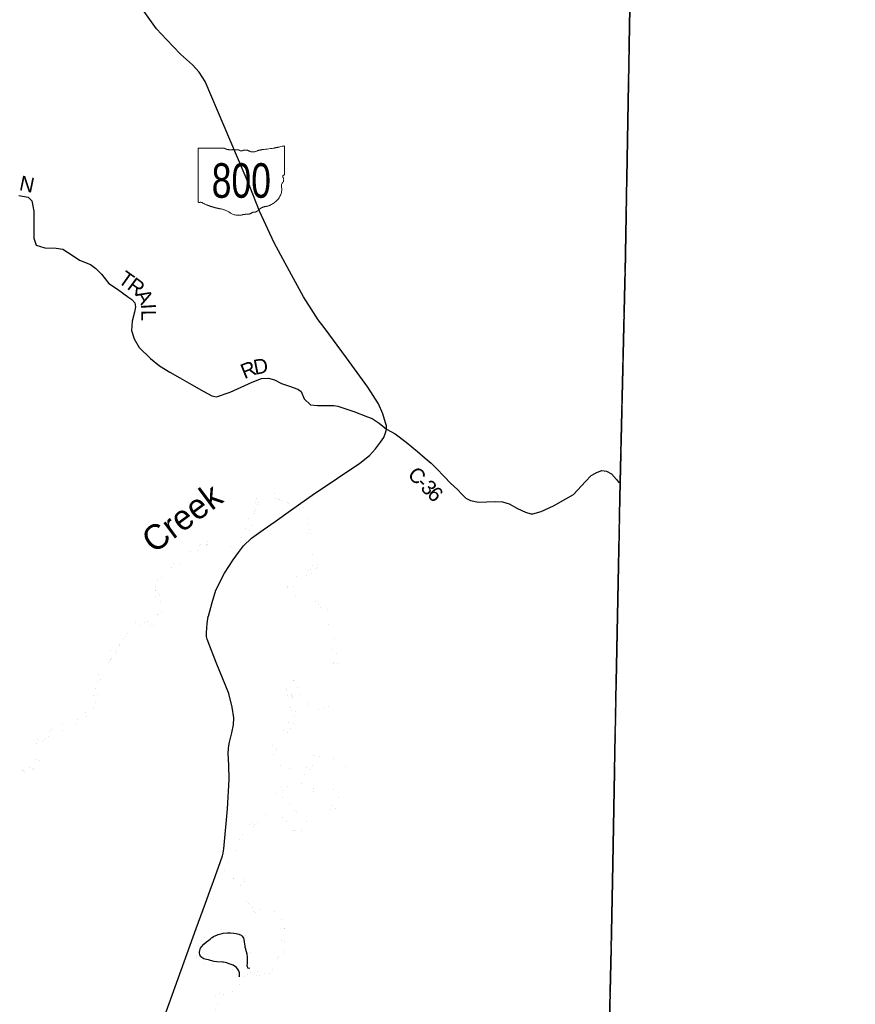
# Model space of a CAD drawing. Header units: feet. Extents: x 2045852 to 2423567, y 671180 to 1091522.
# Tile 26 of 101: x 2298304 to 2315134, y 850522 to 870349. Entities that reach past the tile are written whole.
import ezdxf
from ezdxf.enums import TextEntityAlignment as Align

# ---------------------------------------------------------------- set-up
doc = ezdxf.new("R2010")
doc.units = ezdxf.units.FT
doc.header["$MEASUREMENT"] = 0
doc.linetypes.add('OhDOT_USTN3', pattern=[0.22, 0.165, -0.055])
doc.linetypes.add('stream', pattern=[1.4, 0.7, -0.1, 0.1, -0.1, 0.1, -0.1, 0.1, -0.1])
for name, color, linetype in [('GM_X_Adjacent_County', 7, 'OhDOT_USTN3'), ('GM_X_County', 7, 'OhDOT_USTN3'), ('GM_X_County_Road', 3, 'Continuous'), ('GM_X_County_Road_Text', 3, 'Continuous'), ('GM_X_Major_River', 5, 'stream'), ('GM_X_Major_River (Construction)', 140, 'Continuous'), ('GM_X_Major_River_Text', 5, 'Continuous'), ('GM_X_State_Location', 7, 'Continuous'), ('GM_X_State_Route', 1, 'Continuous'), ('GM_X_State_Shield', 7, 'Continuous')]:
    doc.layers.add(name, color=color, linetype=linetype)
doc.styles.add('Style-font30', font='font30.shx')
doc.styles.add('Style-font31', font='font31.shx')

# ---------------------------------------------------------------- blocks, each defined once
blk = doc.blocks.new('M1-H5_3')
at = {"layer": 'GM_X_State_Shield', "color": 7, "linetype": 'Continuous', "lineweight": 13}
blk.add_rational_spline([(889, 90), (889, 366), (889, 642), (889, 642), (889, 643), (893, 663), (868, 660), (668, 605), (457, 588), (381, 580), (315, 549), (240, 521), (173, 560), (112, 595), (47, 566), (7, 549), (-22, 577), (-110, 589), (-199, 583), (-269, 581), (-324, 616), (-324, 616), (-324, 616), (-579, 616), (-834, 616), (-834, 616), (-834, 616), (-854, 614), (-851, 598), (-851, 598), (-851, 598), (-851, 70), (-851, -459), (-851, -459), (-851, -459), (-853, -474), (-835, -477), (-817, -477), (-799, -475), (-764, -473), (-747, -497), (-576, -575), (-384, -610), (-281, -631), (-203, -689), (-95, -759), (39, -728), (85, -714), (134, -717), (195, -718), (237, -683), (257, -669), (280, -677), (334, -668), (367, -632), (435, -561), (548, -554), (886, -443), (829, -154), (821, -106), (863, -70), (888, -16), (859, 37), (840, 63), (876, 72), (892, 76), (889, 90), (889, 90), (889, 90), (889, 90), (889, 90)], [1, 1, 1, 1, 1, 0.602679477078, 1, 0.993510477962, 1, 0.97918266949, 1, 0.861753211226, 1, 0.844914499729, 1, 0.780919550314, 1, 0.992003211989, 1, 0.94119849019, 1, 1, 1, 1, 1, 1, 1, 0.707106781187, 1, 1, 1, 1, 1, 1, 1, 0.729277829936, 1, 0.993307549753, 1, 0.85024490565, 1, 0.989290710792, 1, 0.968903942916, 1, 0.884615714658, 1, 0.975313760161, 1, 0.917850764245, 1, 0.834383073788, 1, 0.938481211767, 1, 0.912928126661, 1, 0.784359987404, 1, 0.905853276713, 1, 0.928432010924, 1, 0.626651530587, 1, 0.776429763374, 1, 1, 1, 1, 1], degree=2, knots=[0, 0, 0, 0.028571, 0.028571, 0.057143, 0.057143, 0.085714, 0.085714, 0.114286, 0.114286, 0.142857, 0.142857, 0.171429, 0.171429, 0.2, 0.2, 0.228571, 0.228571, 0.257143, 0.257143, 0.285714, 0.285714, 0.314286, 0.314286, 0.342857, 0.342857, 0.371429, 0.371429, 0.4, 0.4, 0.428571, 0.428571, 0.457143, 0.457143, 0.485714, 0.485714, 0.514286, 0.514286, 0.542857, 0.542857, 0.571429, 0.571429, 0.6, 0.6, 0.628571, 0.628571, 0.657143, 0.657143, 0.685714, 0.685714, 0.714286, 0.714286, 0.742857, 0.742857, 0.771429, 0.771429, 0.8, 0.8, 0.828571, 0.828571, 0.857143, 0.857143, 0.885714, 0.885714, 0.914286, 0.914286, 0.942857, 0.942857, 0.971429, 0.971429, 1, 1, 1], dxfattribs=at)
at = {"layer": 'GM_X_State_Shield', "color": 7, "linetype": 'Continuous', "lineweight": 13, "style": 'Style-font30', "width": 0.767998}
blk.add_attdef('M1-H5_3_14436', text='', height=696, dxfattribs=at).set_placement((21, -384), align=Align.CENTER)

msp = doc.modelspace()

# ---------------------------------------------------------------- linework, layer by layer
at = {"layer": 'GM_X_Adjacent_County', "flags": 128}
msp.add_lwpolyline([(2310498, 865288), (2310502, 865439), (2310607, 871396), (2310623, 872508), (2310623, 872515), (2310724, 876069), (2310806, 880375), (2310895, 887022), (2310932, 888659), (2313419, 888610), (2316068, 888558), (2320173, 888469), (2321405, 888443), (2322870, 888380), (2326331, 888233), (2326871, 888238), (2326906, 888890), (2329386, 888849), (2330717, 888841), (2331547, 888836), (2333315, 888827), (2333368, 888826), (2333670, 888820), (2335746, 888777), (2336969, 888751), (2339367, 888700), (2340249, 888682), (2342120, 888644), (2347444, 888538), (2351283, 888487), (2352442, 888459), (2354893, 888400), (2356925, 888351), (2358189, 888324), (2358194, 887744), (2360188, 887687), (2361544, 887655), (2362089, 887642), (2365466, 887563), (2366996, 887527), (2369283, 887479), (2370624, 887457), (2370930, 887452), (2374652, 887391), (2374666, 887390), (2375438, 887380), (2379467, 887325), (2382006, 887255), (2384023, 887194), (2386142, 887113), (2387317, 887101), (2387703, 887097), (2389162, 887081), (2392161, 887049), (2393068, 887038), (2396570, 887000), (2396965, 886996), (2397365, 886992), (2401014, 886966), (2402299, 886946), (2406313, 886903), (2410618, 886798), (2413251, 886732), (2416785, 886738), (2417100, 886739), (2421843, 886747), (2423542, 886750), (2423542, 886510), (2423519, 882691), (2423567, 882364), (2423514, 882170), (2423489, 880464), (2423458, 878428), (2423361, 871634), (2423348, 870773), (2422131, 870747), (2422097, 868684), (2422072, 865013), (2422063, 863549), (2422060, 863128), (2422044, 862333), (2422002, 860029), (2421850, 852389), (2421849, 852309), (2421713, 845229), (2421690, 844094), (2421685, 843884), (2421573, 839536), (2421552, 838717), (2421399, 832828), (2421282, 828305), (2421140, 822862), (2421137, 822716), (2421030, 817778), (2421004, 816240), (2420996, 815644), (2420987, 815211), (2420979, 814735), (2420917, 811040), (2420914, 810830), (2420908, 810486), (2420861, 807649), (2420846, 806767), (2420846, 806761), (2420706, 802100), (2420678, 801171), (2420649, 799953), (2420627, 798987), (2420590, 797508), (2420428, 790627), (2419591, 790653), (2417739, 790711), (2413401, 790833), (2410813, 790895), (2409069, 790937), (2404548, 791106), (2403841, 791122), (2393914, 791350), (2393907, 791350), (2393150, 791372), (2389949, 791467), (2389614, 791477), (2387747, 791532), (2385006, 791616), (2383108, 791675), (2382466, 791698), (2377803, 791864), (2377735, 791866), (2373277, 792022), (2372280, 792057), (2366869, 792251), (2364770, 792316), (2361393, 792420), (2360813, 792438), (2356332, 792624), (2356335, 793768), (2354133, 793728), (2352742, 793704), (2350653, 793669), (2348328, 793631), (2347420, 793640), (2345598, 793658), (2344679, 793667), (2341706, 793694), (2338245, 793712), (2335944, 793725), (2329535, 793800), (2324581, 793897), (2324572, 792923), (2320703, 792942), (2319605, 792982), (2317765, 792991), (2313830, 793043), (2310364, 793079), (2305819, 793124), (2303152, 793123), (2301755, 793131), (2299175, 793146), (2298035, 793128), (2293374, 793190), (2292779, 793198), (2292800, 794225), (2292913, 802612), (2292920, 803204), (2292931, 803917), (2292944, 804219), (2293017, 808570), (2293020, 810701), (2293026, 814182), (2293029, 814434), (2293031, 814619), (2293041, 815366), (2293053, 815903), (2293112, 818342), (2293117, 818552), (2293188, 821552), (2293118, 821627), (2293212, 825327), (2293233, 828059), (2293308, 832193), (2293369, 835523), (2293369, 835544), (2293396, 836726), (2293505, 841370), (2296152, 841341), (2298203, 841318), (2298984, 841309), (2299409, 841304), (2303948, 841296), (2307349, 841233), (2310027, 841184), (2310080, 844541), (2310114, 846712), (2310138, 848241), (2310214, 851520), (2310223, 851932), (2310248, 853220), (2310306, 856424), (2310398, 861026)], close=True, dxfattribs=at)
at = {"layer": 'GM_X_County', "flags": 128}
msp.add_lwpolyline([(2243670, 966925), (2245496, 967220), (2251259, 968089), (2252800, 968322), (2253355, 968407), (2253837, 968476), (2254521, 968572), (2255025, 968928), (2255796, 970471), (2256626, 972503), (2256998, 973008), (2257525, 973068), (2258050, 972955), (2258559, 972903), (2259079, 972653), (2259584, 972510), (2260105, 972490), (2261703, 971959), (2262214, 971872), (2262721, 971844), (2262781, 971821), (2263021, 971730), (2263225, 971652), (2263732, 971249), (2264085, 970742), (2264011, 970226), (2263502, 969934), (2262984, 969822), (2262477, 969650), (2261456, 968823), (2260946, 968539), (2260640, 968285), (2264331, 968240), (2265711, 968240), (2270238, 968238), (2272659, 968235), (2280722, 968218), (2285626, 968187), (2286951, 968168), (2287501, 968160), (2288216, 968150), (2292919, 968108), (2296526, 968104), (2296479, 965356), (2296448, 963511), (2296423, 960870), (2296408, 958466), (2296367, 956057), (2296281, 950996), (2296177, 947051), (2296064, 942890), (2296028, 941568), (2295972, 939486), (2295916, 936962), (2299326, 936856), (2302575, 936812), (2308259, 936694), (2311710, 936593), (2311634, 933543), (2311541, 929080), (2311333, 919259), (2311306, 917826), (2311256, 915178), (2311236, 914088), (2311214, 912955), (2311204, 912098), (2311183, 910510), (2311162, 908662), (2311142, 906658), (2311136, 904416), (2311128, 901731), (2311015, 895934), (2310932, 888659), (2310895, 887022), (2310806, 880375), (2310724, 876069), (2310623, 872515), (2310623, 872508), (2310607, 871396), (2310502, 865439), (2310498, 865288), (2310398, 861026), (2310306, 856424), (2310248, 853220), (2310223, 851932), (2310214, 851520), (2310138, 848241), (2310114, 846712), (2310080, 844541), (2310027, 841184), (2307349, 841233), (2303948, 841296), (2299409, 841304), (2298984, 841309), (2298203, 841318), (2296152, 841341), (2293505, 841370), (2293396, 836726), (2293369, 835544), (2293369, 835523), (2293308, 832193), (2293233, 828059), (2293212, 825327), (2293118, 821627), (2293188, 821552), (2293117, 818552), (2293112, 818342), (2293053, 815903), (2293041, 815366), (2293031, 814619), (2293029, 814434), (2293026, 814182), (2293020, 810701), (2293017, 808570), (2288312, 808685), (2287694, 808712), (2286396, 808723), (2285052, 808754), (2284511, 808769), (2281941, 808765), (2278607, 808857), (2275865, 808932), (2274807, 808927), (2272383, 808997), (2271583, 809017), (2268756, 809074), (2267589, 809085), (2266460, 809129), (2265363, 809148), (2262276, 809213), (2258356, 809339), (2255913, 809419), (2251689, 809473), (2251380, 809474), (2247789, 809509), (2244622, 809597), (2241725, 809678), (2240904, 809686), (2239933, 809721), (2237881, 809768), (2235157, 809813), (2235108, 809832), (2235024, 809841), (2234824, 809845), (2234064, 809837), (2233946, 809839), (2233091, 809852), (2227551, 809935), (2226694, 809947), (2224069, 810043), (2222591, 810077), (2216385, 810247), (2216269, 810252), (2215989, 810263), (2213519, 810293), (2213627, 817102), (2213655, 818136), (2213726, 820713), (2213805, 823202), (2213815, 823503), (2213879, 825865), (2213899, 826592), (2213910, 827017), (2213920, 827376), (2213958, 828780), (2214067, 832866), (2214085, 833647), (2214161, 837071), (2214172, 837601), (2214173, 837651), (2214280, 842456), (2214325, 844752), (2214394, 848299), (2214406, 850297), (2214439, 851037), (2214443, 851558), (2214446, 852454), (2214462, 853287), (2214476, 853629), (2214493, 853816), (2214491, 853997), (2214499, 854314), (2214510, 854746), (2214525, 855349), (2214553, 855578), (2214547, 856204), (2214657, 859704), (2214652, 860056), (2214703, 861291), (2214685, 861780), (2214689, 861870), (2214692, 861891), (2214706, 862018), (2214722, 862314), (2214713, 862358), (2214760, 863784), (2213059, 863767), (2212338, 863778), (2207729, 863916), (2205877, 863971), (2201653, 864097), (2200260, 864139), (2197000, 864235), (2196205, 864256), (2196155, 864257), (2196092, 864258), (2195885, 864274), (2195196, 864286), (2194935, 864288), (2191445, 864378), (2189480, 864425), (2188982, 864436), (2188457, 864449), (2187922, 864462), (2187925, 864628), (2187948, 865755), (2187948, 866033), (2188007, 867963), (2188110, 871364), (2188124, 871834), (2188182, 873967), (2188318, 879030), (2188403, 882186), (2188476, 886476), (2188490, 887264), (2188495, 887582), (2188532, 889441), (2188560, 890861), (2188613, 891479), (2190605, 891425), (2191120, 891411), (2193461, 891346), (2197423, 891265), (2199208, 891260), (2199586, 891258), (2199593, 891663), (2199711, 897821), (2199775, 901222), (2199836, 904425), (2199869, 906089), (2199891, 907113), (2199947, 909708), (2200006, 912318), (2200087, 915212), (2200143, 917325), (2200155, 917813), (2200338, 924556), (2200392, 926843), (2200484, 930897), (2200489, 931164), (2200543, 933850), (2200339, 933858), (2200406, 936209), (2200436, 937271), (2200493, 940261), (2200529, 942562), (2200560, 945010), (2200580, 945814), (2200683, 949897), (2200730, 951733), (2200755, 952721), (2200835, 955808), (2200883, 957242), (2200924, 958023), (2200215, 958030), (2199395, 958038), (2199385, 959902), (2202793, 960436), (2203294, 960508), (2204689, 960708), (2205329, 960811), (2211388, 961785), (2213677, 962155), (2216348, 962587), (2220392, 963239), (2223431, 963729), (2224410, 963887), (2224423, 963889), (2230233, 964788), (2231146, 964928), (2231408, 964969), (2232372, 965117), (2232817, 965186), (2235507, 965607), (2235785, 965650), (2240387, 966394)], close=True, dxfattribs=at)
at = {"layer": 'GM_X_County_Road', "flags": 128}
for points in [[(2298284, 866809), (2298474, 866774), (2298548, 866703), (2298588, 866492), (2298588, 866207), (2298588, 865951), (2298636, 865806), (2298810, 865753), (2299041, 865750), (2299170, 865730), (2299361, 865610), (2299506, 865509), (2299728, 865421), (2299840, 865342), (2299954, 865223), (2300100, 865036), (2300272, 864926), (2300502, 864758), (2300564, 864717), (2300622, 864651), (2300638, 864566), (2300615, 864458), (2300571, 864278), (2300554, 864092), (2300607, 863920), (2300711, 863749), (2300936, 863529), (2301122, 863379), (2301329, 863253), (2301527, 863136), (2301762, 863001), (2302015, 862862), (2302175, 862776), (2302271, 862754), (2302543, 862851), (2302988, 863053), (2303173, 863121), (2303315, 863131), (2303433, 863097), (2303578, 863026), (2303738, 862967), (2303909, 862907), (2303971, 862862), (2304032, 862713), (2304159, 862592), (2304304, 862577), (2304630, 862579), (2304715, 862569), (2305037, 862462), (2305307, 862353), (2305400, 862319), (2305541, 862222), (2305689, 862102)], [(2305689, 862102), (2305867, 862007), (2306087, 861841), (2306317, 861653), (2306471, 861522), (2306591, 861418), (2306694, 861319), (2306862, 861142), (2306979, 861015), (2307123, 860886), (2307210, 860792), (2307288, 860715), (2307385, 860664), (2307543, 860631), (2307713, 860640), (2307897, 860646), (2308029, 860639), (2308160, 860597), (2308330, 860509), (2308494, 860431), (2308598, 860398), (2308642, 860396), (2308808, 860444), (2309053, 860558), (2309307, 860699), (2309461, 860791), (2309703, 861047), (2309815, 861171), (2309899, 861221), (2309909, 861225), (2310027, 861269), (2310120, 861258), (2310225, 861205), (2310322, 861089), (2310363, 861035), (2310398, 861026)]]:
    msp.add_lwpolyline(points, dxfattribs=at)
at = {"layer": 'GM_X_Major_River', "ltscale": 0.333, "const_width": 0.18, "flags": 128}
for points in [[(2304687, 857565), (2304680, 857639), (2304675, 857707), (2304670, 857759), (2304662, 857827), (2304651, 857897), (2304642, 857969), (2304633, 858039), (2304628, 858111), (2304607, 858183), (2304584, 858257), (2304563, 858332), (2304544, 858394), (2304503, 858470), (2304458, 858539), (2304409, 858605), (2304346, 858658), (2304279, 858715), (2304217, 858752), (2304165, 858772), (2304098, 858799), (2304026, 858818), (2303974, 858823), (2303924, 858829), (2303852, 858840), (2303815, 858905), (2303826, 858974), (2303877, 859038), (2303947, 859085), (2304020, 859124), (2304072, 859151), (2304141, 859178), (2304193, 859203), (2304262, 859258), (2304307, 859333), (2304294, 859392), (2304285, 859460), (2304262, 859530), (2304255, 859598), (2304251, 859652), (2304244, 859710), (2304229, 859780), (2304220, 859832), (2304203, 859884), (2304178, 859952), (2304157, 860024), (2304140, 860095), (2304130, 860165), (2304117, 860235), (2304100, 860301), (2304087, 860365), (2304072, 860421), (2304051, 860477), (2304010, 860534), (2303946, 860590), (2303891, 860615), (2303827, 860652), (2303761, 860679), (2303706, 860701), (2303640, 860726), (2303572, 860755), (2303519, 860784), (2303455, 860807), (2303397, 860813), (2303327, 860812), (2303261, 860807), (2303209, 860798), (2303144, 860757), (2303077, 860698), (2303046, 860632), (2303019, 860565), (2302992, 860503), (2302957, 860432), (2302935, 860382), (2302922, 860324), (2302874, 860193), (2302861, 860121), (2302834, 860048), (2302817, 859998), (2302774, 859933), (2302729, 859862), (2302667, 859826), (2302613, 859813), (2302547, 859800), (2302400, 859798), (2302346, 859799), (2302279, 859818), (2302223, 859830), (2302171, 859835), (2302097, 859844), (2302045, 859833), (2301988, 859807), (2301914, 859758), (2301847, 859721), (2301778, 859678), (2301707, 859613), (2301639, 859548), (2301574, 859491), (2301515, 859460), (2301445, 859433), (2301408, 859408)], [(2302550, 859734), (2302616, 859729), (2302682, 859754), (2302754, 859781), (2302811, 859823), (2302858, 859892), (2302887, 859955), (2302914, 860031), (2302947, 860102), (2302966, 860170), (2302993, 860232), (2303010, 860305), (2303021, 860359), (2303033, 860411), (2303050, 860478), (2303077, 860540), (2303106, 860609), (2303151, 860673), (2303220, 860722), (2303290, 860737), (2303362, 860726), (2303438, 860711), (2303509, 860690), (2303573, 860669), (2303637, 860644), (2303687, 860622), (2303760, 860593), (2303838, 860572), (2303909, 860521), (2303960, 860452), (2303993, 860386), (2304008, 860302), (2304025, 860230), (2304044, 860162), (2304064, 860110), (2304089, 860041), (2304112, 859967), (2304129, 859893), (2304148, 859825), (2304169, 859757), (2304186, 859683), (2304199, 859616), (2304214, 859546), (2304219, 859490), (2304220, 859426), (2304205, 859359), (2304179, 859305), (2304108, 859246), (2304029, 859207), (2303955, 859174), (2303890, 859139), (2303838, 859112), (2303773, 859063), (2303726, 858990)], [(2298288, 855155), (2298290, 855161), (2298364, 855182), (2298431, 855197), (2298487, 855210), (2298553, 855237), (2298618, 855286), (2298673, 855352), (2298702, 855423), (2298711, 855501), (2298722, 855579), (2298723, 855644), (2298722, 855712), (2298735, 855768), (2298772, 855837), (2298832, 855883), (2298909, 855926), (2298979, 855957), (2299048, 855978), (2299122, 856009), (2299187, 856044), (2299261, 856081), (2299324, 856128), (2299382, 856147), (2299437, 856170), (2299507, 856203), (2299560, 856241), (2299645, 856307), (2299705, 856364), (2299742, 856432), (2299777, 856495), (2299822, 856565), (2299855, 856638), (2299860, 856704), (2299865, 856760), (2299874, 856814), (2299885, 856885), (2299897, 856939), (2299912, 857007), (2299929, 857058), (2299944, 857122), (2299965, 857172), (2299992, 857229), (2300026, 857293), (2300065, 857356), (2300102, 857416), (2300151, 857489), (2300196, 857560), (2300241, 857637), (2300284, 857705), (2300331, 857776), (2300360, 857832), (2300405, 857905), (2300464, 857982), (2300505, 858045), (2300538, 858109), (2300591, 858144), (2300669, 858155), (2300719, 858150), (2300789, 858152), (2300847, 858149), (2300899, 858146), (2300953, 858151), (2301019, 858161), (2301091, 858178), (2301132, 858243), (2301155, 858295), (2301162, 858368), (2301159, 858436), (2301156, 858508), (2301147, 858568), (2301137, 858620), (2301128, 858672), (2301117, 858732), (2301106, 858798), (2301109, 858874), (2301120, 858940), (2301135, 859014), (2301152, 859081), (2301189, 859153), (2301248, 859216), (2301321, 859277), (2301389, 859336), (2301460, 859371), (2301530, 859402), (2301591, 859447), (2301664, 859506), (2301743, 859557), (2301811, 859604), (2301890, 859659), (2301949, 859702), (2302003, 859739), (2302076, 859776), (2302128, 859772), (2302202, 859765), (2302256, 859760), (2302318, 859755), (2302372, 859750), (2302442, 859738), (2302496, 859737), (2302550, 859734)], [(2301408, 859408), (2301336, 859377), (2301273, 859345), (2301205, 859282), (2301150, 859219), (2301105, 859152), (2301086, 859082), (2301063, 859017), (2301048, 858957), (2301039, 858887), (2301040, 858809), (2301045, 858737), (2301054, 858667), (2301067, 858571), (2301080, 858485), (2301087, 858415), (2301086, 858351), (2301063, 858286), (2301002, 858245), (2300940, 858233), (2300872, 858222), (2300806, 858217), (2300744, 858214), (2300684, 858215), (2300626, 858218), (2300557, 858206), (2300481, 858154), (2300438, 858098), (2300399, 858045), (2300362, 857985), (2300331, 857932), (2300297, 857876), (2300252, 857801), (2300201, 857724), (2300144, 857661), (2300066, 857520), (2300043, 857470), (2300004, 857389), (2299969, 857320), (2299942, 857270), (2299923, 857220), (2299891, 857163), (2299878, 857113), (2299869, 857043), (2299848, 856978), (2299829, 856904), (2299818, 856852), (2299809, 856794), (2299794, 856725), (2299778, 856667), (2299767, 856591), (2299728, 856526), (2299671, 856455), (2299624, 856393), (2299565, 856330), (2299502, 856279), (2299432, 856248), (2299359, 856219), (2299227, 856181), (2299154, 856162), (2299090, 856137), (2299015, 856090), (2298953, 856057), (2298884, 856014), (2298828, 855982), (2298759, 855947), (2298690, 855898), (2298652, 855847), (2298639, 855797), (2298630, 855729), (2298633, 855662), (2298644, 855600), (2298645, 855540), (2298639, 855472), (2298624, 855406), (2298593, 855355), (2298540, 855309), (2298472, 855270), (2298407, 855241), (2298341, 855228), (2298275, 855221), (2298205, 855220), (2298141, 855213), (2298068, 855192), (2297986, 855175), (2297930, 855156), (2297859, 855135), (2297781, 855120), (2297721, 855100), (2297654, 855053), (2297602, 855020), (2297527, 854975), (2297475, 854944), (2297410, 854907), (2297358, 854880), (2297341, 854852)], [(2303726, 858990), (2303704, 858980), (2303695, 858914), (2303736, 858844), (2303781, 858781), (2303845, 858739), (2303919, 858746), (2303985, 858745), (2304053, 858738), (2304104, 858717), (2304172, 858694), (2304232, 858661), (2304297, 858603), (2304352, 858538), (2304409, 858477), (2304450, 858403), (2304469, 858337), (2304496, 858263), (2304517, 858192), (2304534, 858120), (2304544, 858052), (2304553, 857986), (2304562, 857926), (2304571, 857872), (2304584, 857800), (2304589, 857732), (2304600, 857658), (2304605, 857600), (2304616, 857528), (2304621, 857456), (2304632, 857394), (2304626, 857328), (2304601, 857259), (2304582, 857207), (2304571, 857137), (2304558, 857068), (2304547, 856996), (2304542, 856924), (2304539, 856864), (2304540, 856800), (2304547, 856732), (2304524, 856663), (2304500, 856603), (2304431, 856554), (2304347, 856537), (2304280, 856530), (2304230, 856537), (2304163, 856576), (2304099, 856616), (2304056, 856677), (2304023, 856751), (2303998, 856817), (2303969, 856884), (2303938, 856950), (2303889, 857017), (2303833, 857043), (2303779, 857042), (2303705, 857015), (2303672, 856948), (2303671, 856878), (2303682, 856808), (2303703, 856739), (2303726, 856669), (2303743, 856599), (2303758, 856527), (2303775, 856461), (2303786, 856393), (2303773, 856325), (2303752, 856256), (2303727, 856194), (2303688, 856125), (2303662, 856075), (2303601, 856012), (2303538, 855965), (2303477, 855906), (2303418, 855845), (2303392, 855783), (2303389, 855729), (2303396, 855663), (2303409, 855599), (2303422, 855525), (2303443, 855455), (2303494, 855390), (2303554, 855334), (2303615, 855277), (2303670, 855236), (2303736, 855193), (2303795, 855155), (2303863, 855124), (2303933, 855125), (2303985, 855130), (2304055, 855149), (2304116, 855208), (2304151, 855258), (2304202, 855327), (2304239, 855392), (2304280, 855460), (2304336, 855503), (2304409, 855518), (2304475, 855517), (2304542, 855508)], [(2303508, 855538), (2303483, 855606), (2303470, 855674), (2303467, 855742), (2303506, 855809), (2303553, 855875), (2303620, 855930), (2303687, 855991), (2303741, 856050), (2303768, 856116), (2303811, 856181), (2303840, 856250), (2303845, 856300), (2303850, 856372), (2303853, 856428), (2303848, 856496), (2303835, 856566), (2303820, 856632), (2303799, 856706), (2303777, 856772), (2303758, 856839), (2303751, 856905), (2303800, 856966), (2303850, 856949), (2303907, 856886), (2303950, 856820), (2303969, 856760), (2303996, 856692), (2304036, 856629), (2304077, 856563), (2304142, 856518), (2304212, 856481), (2304283, 856448), (2304353, 856457), (2304424, 856474), (2304494, 856503), (2304563, 856556), (2304606, 856616), (2304617, 856681), (2304622, 856745), (2304609, 856817), (2304613, 856883), (2304624, 856933), (2304631, 856983), (2304642, 857038), (2304665, 857106), (2304673, 857158), (2304692, 857214), (2304699, 857279), (2304704, 857355), (2304707, 857427), (2304708, 857495), (2304687, 857565)], [(2302621, 853567), (2302669, 853618), (2302711, 853693), (2302767, 853760), (2302804, 853812), (2302843, 853867), (2302878, 853933), (2302925, 854002), (2302970, 854055), (2303023, 854122), (2303093, 854181), (2303136, 854233), (2303200, 854246), (2303261, 854255), (2303327, 854288), (2303393, 854299), (2303445, 854285), (2303515, 854254), (2303580, 854211), (2303637, 854152), (2303703, 854092), (2303762, 854041), (2303820, 854022), (2303897, 854007), (2303962, 854008), (2304016, 854031), (2304065, 854093), (2304086, 854158), (2304077, 854234), (2304054, 854301), (2304019, 854369), (2303957, 854434), (2303898, 854476), (2303842, 854491), (2303779, 854530), (2303713, 854587), (2303644, 854637), (2303597, 854694), (2303578, 854758), (2303592, 854810), (2303619, 854865), (2303680, 854911), (2303756, 854928), (2303816, 854943), (2303890, 854944), (2303962, 854943), (2304026, 854914), (2304096, 854885), (2304169, 854854), (2304242, 854797), (2304310, 854730), (2304339, 854662), (2304372, 854596), (2304415, 854523), (2304466, 854491), (2304536, 854452), (2304598, 854437), (2304672, 854472), (2304707, 854539), (2304726, 854607), (2304721, 854673), (2304708, 854745), (2304701, 854811), (2304692, 854873), (2304681, 854939), (2304679, 854995), (2304692, 855061), (2304715, 855124), (2304782, 855163), (2304844, 855201), (2304913, 855228), (2304980, 855285), (2304976, 855345), (2304955, 855411), (2304894, 855462), (2304828, 855484), (2304776, 855485), (2304726, 855496), (2304665, 855530), (2304593, 855575), (2304542, 855600), (2304486, 855609), (2304422, 855604), (2304359, 855590), (2304303, 855579), (2304237, 855544), (2304182, 855479), (2304137, 855412), (2304104, 855350), (2304069, 855281), (2304038, 855231), (2303982, 855198), (2303908, 855187), (2303858, 855192), (2303806, 855214), (2303729, 855271), (2303676, 855334), (2303622, 855393), (2303561, 855469), (2303504, 855538), (2303508, 855538)], [(2304542, 855508), (2304610, 855481), (2304680, 855438), (2304733, 855424), (2304797, 855411), (2304851, 855400), (2304894, 855342), (2304853, 855282), (2304783, 855261), (2304717, 855240), (2304652, 855193), (2304611, 855128), (2304601, 855078), (2304604, 855012), (2304617, 854960), (2304624, 854902), (2304635, 854830), (2304646, 854762), (2304648, 854712), (2304647, 854646), (2304650, 854580), (2304599, 854527), (2304535, 854548), (2304468, 854577), (2304428, 854643), (2304393, 854697), (2304348, 854764), (2304303, 854818), (2304247, 854859), (2304194, 854892), (2304144, 854920), (2304077, 854951), (2304023, 854964), (2303953, 854973), (2303875, 854986), (2303819, 854985), (2303767, 854981), (2303701, 854974), (2303644, 854957), (2303572, 854910), (2303509, 854843), (2303476, 854779), (2303483, 854715), (2303538, 854653), (2303585, 854582), (2303645, 854538), (2303710, 854499), (2303762, 854472), (2303835, 854435), (2303901, 854380), (2303956, 854314), (2303993, 854243), (2304016, 854179), (2303985, 854108), (2303919, 854085), (2303853, 854088), (2303783, 854114), (2303722, 854169), (2303658, 854228), (2303597, 854291), (2303546, 854323), (2303472, 854340), (2303404, 854353), (2303352, 854350), (2303284, 854347), (2303218, 854330), (2303143, 854311), (2303077, 854280), (2303012, 854214), (2302955, 854161), (2302896, 854096), (2302847, 854029), (2302812, 853966), (2302769, 853890), (2302718, 853815), (2302655, 853728), (2302610, 853653), (2302553, 853588), (2302508, 853516), (2302469, 853449), (2302440, 853381), (2302421, 853324), (2302416, 853260), (2302429, 853186), (2302467, 853123), (2302532, 853073), (2302598, 853056), (2302662, 853055), (2302731, 853020), (2302748, 852950), (2302742, 852898), (2302741, 852848), (2302742, 852788), (2302753, 852718), (2302764, 852666), (2302790, 852602), (2302815, 852536), (2302846, 852481), (2302917, 852437), (2302971, 852408), (2303037, 852377)], [(2303635, 852110), (2303602, 852162), (2303577, 852224), (2303552, 852284), (2303497, 852347), (2303435, 852390), (2303379, 852413), (2303309, 852421), (2303245, 852422), (2303193, 852425), (2303106, 852436), (2303054, 852455), (2302994, 852478), (2302942, 852510), (2302883, 852579), (2302848, 852639), (2302835, 852713), (2302828, 852785), (2302819, 852841), (2302812, 852907), (2302821, 852971), (2302832, 853035), (2302804, 853093), (2302739, 853124), (2302679, 853133), (2302617, 853131), (2302557, 853156), (2302498, 853207), (2302485, 853271), (2302502, 853337), (2302520, 853388), (2302543, 853444), (2302574, 853505), (2302621, 853567)], [(2303037, 852377), (2303102, 852354), (2303170, 852345), (2303300, 852346), (2303354, 852333), (2303422, 852294), (2303475, 852228), (2303508, 852169), (2303535, 852103)], [(2303535, 852103), (2303537, 852071), (2303538, 851999), (2303555, 851933), (2303564, 851869), (2303569, 851819), (2303574, 851751), (2303570, 851699), (2303561, 851645), (2303536, 851580), (2303515, 851510), (2303502, 851445), (2303469, 851375), (2303444, 851304), (2303415, 851238), (2303376, 851171), (2303302, 851124), (2303236, 851131), (2303166, 851175), (2303115, 851192), (2303053, 851187), (2303002, 851172), (2302932, 851159), (2302849, 851106), (2302791, 851061), (2302724, 850992), (2302667, 850938), (2302616, 850897), (2302554, 850860), (2302493, 850817), (2302421, 850780), (2302354, 850761), (2302284, 850722), (2302229, 850659), (2302214, 850595), (2302217, 850533), (2302230, 850471), (2302265, 850405), (2302297, 850332), (2302322, 850262), (2302335, 850192), (2302312, 850119), (2302269, 850047), (2302234, 849982), (2302219, 849932), (2302206, 849875), (2302185, 849809), (2302162, 849739), (2302146, 849680), (2302135, 849628), (2302128, 849570), (2302127, 849492), (2302130, 849426), (2302129, 849360), (2302127, 849307), (2302120, 849247), (2302117, 849193), (2302116, 849127), (2302115, 849055), (2302120, 848989), (2302147, 848921), (2302136, 848853), (2302130, 848790), (2302123, 848716), (2302126, 848656), (2302127, 848602), (2302136, 848526), (2302143, 848474), (2302149, 848420), (2302154, 848368), (2302157, 848316), (2302156, 848244), (2302154, 848192), (2302163, 848122), (2302166, 848062), (2302165, 847995), (2302160, 847939), (2302139, 847873), (2302083, 847824), (2302024, 847781), (2301939, 847718), (2301867, 847689), (2301800, 847644), (2301731, 847589), (2301671, 847534), (2301602, 847463), (2301545, 847416), (2301494, 847379), (2301428, 847330), (2301377, 847298), (2301308, 847240), (2301274, 847190), (2301233, 847121), (2301218, 847055), (2301225, 846989), (2301244, 846925), (2301269, 846851), (2301289, 846797), (2301302, 846741), (2301317, 846667), (2301322, 846617)], [(2302938, 851253), (2302962, 851266), (2302968, 851286), (2302967, 851310), (2302961, 851330), (2302949, 851352), (2302942, 851372), (2302940, 851396), (2302951, 851490), (2302948, 851556), (2302943, 851600), (2302934, 851646), (2302926, 851676), (2302911, 851746), (2302900, 851774), (2302879, 851840), (2302852, 851908), (2302836, 851928), (2302815, 851944), (2302793, 851957), (2302753, 851969), (2302733, 851972), (2302678, 851988), (2302654, 851999), (2302620, 852011), (2302580, 852020), (2302514, 852029), (2302467, 852039), (2302427, 852038), (2302407, 852040), (2302365, 852035), (2302341, 852031), (2302321, 852025), (2302299, 852022), (2302275, 852014), (2302178, 851968), (2302146, 851948), (2302118, 851933), (2302099, 851915), (2302077, 851901), (2302055, 851880), (2302025, 851854), (2301990, 851809), (2301919, 851714), (2301896, 851689), (2301880, 851667), (2301859, 851619), (2301853, 851566), (2301854, 851546), (2301854, 851518), (2301859, 851496), (2301861, 851472), (2301867, 851452), (2301880, 851428), (2301894, 851406), (2301914, 851387), (2301937, 851373), (2301961, 851361), (2302053, 851343), (2302075, 851341), (2302097, 851335), (2302118, 851334), (2302270, 851326), (2302340, 851315), (2302366, 851305), (2302389, 851299), (2302433, 851276), (2302453, 851272), (2302475, 851265), (2302524, 851249), (2302592, 851212), (2302614, 851196), (2302633, 851175), (2302660, 851131), (2302666, 851109), (2302684, 851087), (2302709, 851073), (2302733, 851078)], [(2302750, 851019), (2302733, 851078), (2302709, 851073), (2302684, 851087), (2302666, 851109), (2302660, 851131), (2302633, 851175), (2302614, 851196), (2302592, 851212), (2302524, 851249), (2302475, 851265), (2302453, 851272), (2302433, 851276), (2302389, 851299), (2302366, 851305), (2302340, 851315), (2302270, 851326), (2302118, 851334), (2302097, 851335), (2302075, 851341), (2302053, 851343), (2301961, 851361), (2301937, 851373), (2301914, 851387), (2301894, 851406), (2301880, 851428), (2301867, 851452), (2301861, 851472), (2301859, 851496), (2301854, 851518), (2301854, 851546), (2301853, 851566), (2301859, 851619), (2301880, 851667), (2301896, 851689), (2301919, 851714), (2301990, 851809), (2302025, 851854), (2302055, 851880), (2302077, 851901), (2302099, 851915), (2302118, 851933), (2302146, 851948), (2302178, 851968), (2302275, 852014), (2302299, 852022), (2302321, 852025), (2302341, 852031), (2302365, 852035), (2302407, 852040), (2302427, 852038), (2302467, 852039), (2302514, 852029), (2302580, 852020), (2302620, 852011), (2302654, 851999), (2302678, 851988), (2302733, 851972), (2302753, 851969), (2302793, 851957), (2302815, 851944), (2302836, 851928), (2302852, 851908), (2302879, 851840), (2302900, 851774), (2302911, 851746), (2302926, 851676), (2302934, 851646), (2302943, 851600), (2302948, 851556), (2302951, 851490), (2302940, 851396), (2302942, 851372), (2302949, 851352), (2302961, 851330), (2302967, 851310), (2302968, 851286), (2302962, 851266), (2302938, 851253), (2302979, 851168)], [(2302733, 851078), (2302732, 851130), (2302729, 851154), (2302717, 851194), (2302694, 851238), (2302670, 851261), (2302607, 851311), (2302504, 851347), (2302478, 851357), (2302407, 851374), (2302387, 851374), (2302273, 851380), (2302223, 851387), (2302146, 851404), (2302104, 851416), (2302064, 851423), (2302014, 851440), (2301994, 851450), (2301973, 851468), (2301949, 851484), (2301932, 851525), (2301926, 851551), (2301923, 851573), (2301929, 851606), (2301937, 851630), (2301948, 851654), (2301964, 851680), (2302015, 851735), (2302069, 851780), (2302140, 851835), (2302164, 851858), (2302183, 851870), (2302205, 851887), (2302253, 851909), (2302275, 851916), (2302301, 851926), (2302353, 851939), (2302381, 851949), (2302400, 851954), (2302486, 851965), (2302506, 851965), (2302549, 851962), (2302615, 851953), (2302665, 851947), (2302717, 851934), (2302762, 851915), (2302782, 851897), (2302798, 851877), (2302811, 851851), (2302817, 851831), (2302828, 851773), (2302837, 851703), (2302841, 851683), (2302846, 851661), (2302867, 851587), (2302876, 851539), (2302883, 851469), (2302884, 851375), (2302883, 851353), (2302881, 851307), (2302886, 851283), (2302894, 851259), (2302942, 851245)], [(2303535, 852103), (2303537, 852071), (2303538, 851999), (2303555, 851933), (2303564, 851869), (2303569, 851819), (2303574, 851751), (2303570, 851699), (2303561, 851645), (2303536, 851580), (2303515, 851510), (2303502, 851445), (2303469, 851375), (2303444, 851304), (2303415, 851238), (2303376, 851171), (2303302, 851124), (2303236, 851131), (2303166, 851175), (2303115, 851192), (2303053, 851187), (2303002, 851172), (2302979, 851168)], [(2303011, 851108), (2303083, 851101), (2303153, 851094), (2303215, 851061), (2303289, 851038), (2303355, 851053), (2303416, 851104), (2303465, 851171), (2303489, 851235), (2303514, 851305), (2303543, 851378), (2303572, 851448), (2303604, 851533), (2303622, 851585), (2303627, 851649), (2303628, 851700), (2303637, 851774), (2303642, 851836), (2303641, 851958), (2303638, 852020), (2303637, 852096), (2303635, 852110)], [(2302979, 851168), (2302932, 851159), (2302849, 851106), (2302791, 851061), (2302750, 851019)], [(2301032, 845425), (2301077, 845498), (2301102, 845554), (2301115, 845609), (2301123, 845659), (2301126, 845719), (2301109, 845783), (2301098, 845853), (2301091, 845905), (2301081, 845975), (2301064, 846043), (2301051, 846097), (2301050, 846163), (2301067, 846219), (2301083, 846272), (2301136, 846336), (2301189, 846369), (2301241, 846400), (2301299, 846417), (2301350, 846439), (2301387, 846506), (2301401, 846556), (2301410, 846619), (2301407, 846673), (2301388, 846747), (2301371, 846798), (2301347, 846868), (2301326, 846934), (2301309, 847002), (2301302, 847060), (2301331, 847111), (2301388, 847189), (2301445, 847246), (2301497, 847297), (2301566, 847352), (2301617, 847387), (2301671, 847422), (2301734, 847469), (2301806, 847524), (2301871, 847563), (2301934, 847600), (2301990, 847636), (2302041, 847673), (2302111, 847702), (2302178, 847737), (2302230, 847796), (2302243, 847848), (2302252, 847924), (2302245, 847992), (2302232, 848056), (2302221, 848118), (2302222, 848199), (2302215, 848265), (2302206, 848345), (2302207, 848407), (2302209, 848465), (2302210, 848515), (2302207, 848583), (2302204, 848635), (2302206, 848693), (2302207, 848747), (2302218, 848818), (2302223, 848888), (2302214, 848962), (2302199, 849036), (2302202, 849086), (2302220, 849136), (2302215, 849200), (2302206, 849260), (2302199, 849338), (2302198, 849409), (2302199, 849471), (2302210, 849537), (2302215, 849605), (2302216, 849669), (2302230, 849738), (2302251, 849806), (2302278, 849872), (2302305, 849947), (2302330, 849997), (2302365, 850068), (2302394, 850132), (2302387, 850202), (2302382, 850273), (2302373, 850343), (2302350, 850408), (2302314, 850478), (2302285, 850546), (2302304, 850612), (2302357, 850685), (2302418, 850718), (2302470, 850733), (2302538, 850759), (2302607, 850796), (2302666, 850839), (2302719, 850910), (2302787, 850975), (2302856, 851024), (2302925, 851059), (2302991, 851110), (2303011, 851108)], [(2302750, 851019), (2302724, 850992), (2302667, 850938), (2302616, 850897), (2302554, 850860), (2302493, 850817), (2302421, 850780), (2302354, 850761), (2302284, 850722), (2302229, 850659), (2302214, 850595), (2302217, 850533), (2302230, 850471), (2302265, 850405), (2302297, 850332), (2302322, 850262), (2302335, 850192), (2302312, 850119), (2302269, 850047), (2302234, 849982), (2302219, 849932), (2302206, 849875), (2302185, 849809), (2302162, 849739), (2302146, 849680), (2302135, 849628), (2302128, 849570), (2302127, 849492), (2302130, 849426), (2302129, 849360), (2302127, 849307), (2302120, 849247), (2302117, 849193), (2302116, 849127), (2302115, 849055), (2302120, 848989), (2302147, 848921), (2302136, 848853), (2302130, 848790), (2302123, 848716), (2302126, 848656), (2302127, 848602), (2302136, 848526), (2302143, 848474), (2302149, 848420), (2302154, 848368), (2302157, 848316), (2302156, 848244), (2302154, 848192), (2302163, 848122), (2302166, 848062), (2302165, 847995), (2302160, 847939), (2302139, 847873), (2302083, 847824), (2302024, 847781), (2301939, 847718), (2301867, 847689), (2301800, 847644), (2301731, 847589), (2301671, 847534), (2301602, 847463), (2301545, 847416), (2301494, 847379), (2301428, 847330), (2301377, 847298), (2301308, 847240), (2301274, 847190), (2301233, 847121), (2301218, 847055), (2301225, 846989), (2301244, 846925), (2301269, 846851), (2301289, 846797), (2301302, 846741), (2301317, 846667), (2301322, 846617)]]:
    msp.add_lwpolyline(points, dxfattribs=at)
at = {"layer": 'GM_X_Major_River (Construction)', "flags": 128}
msp.add_lwpolyline([(2302733, 851078), (2302732, 851130), (2302729, 851154), (2302717, 851194), (2302694, 851238), (2302670, 851261), (2302607, 851311), (2302504, 851347), (2302478, 851357), (2302407, 851374), (2302387, 851374), (2302273, 851380), (2302223, 851387), (2302146, 851404), (2302104, 851416), (2302064, 851423), (2302014, 851440), (2301994, 851450), (2301973, 851468), (2301949, 851484), (2301932, 851525), (2301926, 851551), (2301923, 851573), (2301929, 851606), (2301937, 851630), (2301948, 851654), (2301964, 851680), (2302015, 851735), (2302069, 851780), (2302140, 851835), (2302164, 851858), (2302183, 851870), (2302205, 851887), (2302253, 851909), (2302275, 851916), (2302301, 851926), (2302353, 851939), (2302381, 851949), (2302400, 851954), (2302486, 851965), (2302506, 851965), (2302549, 851962), (2302615, 851953), (2302665, 851947), (2302717, 851934), (2302762, 851915), (2302782, 851897), (2302798, 851877), (2302811, 851851), (2302817, 851831), (2302828, 851773), (2302837, 851703), (2302841, 851683), (2302846, 851661), (2302867, 851587), (2302876, 851539), (2302883, 851469), (2302884, 851375), (2302883, 851353), (2302881, 851307), (2302886, 851283), (2302894, 851259), (2302938, 851253)], dxfattribs=at)
at = {"layer": 'GM_X_State_Route', "flags": 128}
for points in [[(2304700, 861113), (2304702, 861114), (2305152, 861416), (2305350, 861572), (2305470, 861707), (2305568, 861840), (2305636, 861938), (2305673, 862027), (2305689, 862102), (2305691, 862168), (2305674, 862232), (2305617, 862411), (2305531, 862611), (2305316, 862952), (2304885, 863542), (2304435, 864149), (2304314, 864305), (2304223, 864450), (2304018, 864766), (2303736, 865282), (2303427, 865859), (2303136, 866496), (2302941, 866992), (2302808, 867308), (2302040, 869104), (2301921, 869294), (2301784, 869443), (2301545, 869656), (2301264, 869950), (2301059, 870162), (2300789, 870542)], [(2302713, 859622), (2302714, 859623), (2302810, 859755), (2302971, 859912), (2303207, 860079), (2303452, 860243), (2303756, 860466), (2304243, 860805), (2304700, 861113)], [(2302103, 858338), (2302104, 858339), (2302183, 858613), (2302256, 858863), (2302427, 859204), (2302605, 859474), (2302713, 859622)], [(2302399, 853569), (2302400, 853572), (2302416, 853656), (2302488, 854460), (2302524, 855046), (2302517, 855336), (2302504, 855573), (2302508, 855671), (2302516, 855724), (2302528, 855798), (2302579, 855989), (2302611, 856149), (2302617, 856289), (2302585, 856507), (2302518, 856780), (2302263, 857402), (2302132, 857737), (2302083, 857872), (2302067, 857926), (2302065, 858004), (2302082, 858191), (2302102, 858334), (2302103, 858338)], [(2301253, 850373), (2301861, 852051), (2302045, 852558), (2302140, 852823), (2302205, 853005), (2302349, 853400), (2302388, 853509), (2302399, 853569)]]:
    msp.add_lwpolyline(points, dxfattribs=at)

# ---------------------------------------------------------------- block references
at = {"layer": 'GM_X_State_Shield', "color": 7, "linetype": 'Continuous', "lineweight": 13}
ref = msp.add_blockref('M1-H5_3', (2302747, 867147), dxfattribs=at)
ref.add_attrib('M1-H5_3_27656', '800', dxfattribs={"linetype": 'Continuous', "height": 696.1, "style": 'Style-font30', "width": 0.767998}).set_placement((2302768, 866763), align=Align.CENTER)

# ---------------------------------------------------------------- texts
at = {"layer": 'GM_X_County_Road_Text', "style": 'Style-font30'}
for s, rotation, p in [('N', 348.3914, (2298280, 866920)), ('T', 324.7039, (2300266, 865068)), ('R', 323.3057, (2300448, 864940)), ('A', 299.4236, (2300624, 864817)), ('I', 273.6791, (2300743, 864621)), ('L', 270.7757, (2300751, 864502)), ('R', 22.1623, (2302831, 863109)), ('D', 10.8991, (2303045, 863197)), ('C', 316.5485, (2306099, 861161)), ('3', 314.0543, (2306362, 860905)), ('-', 314.3818, (2306276, 860993)), ('6', 314.8682, (2306493, 860769))]:
    msp.add_text(s, height=300, rotation=rotation, dxfattribs=at).set_placement(p)
at = {"layer": 'GM_X_Major_River_Text', "style": 'Style-font31'}
msp.add_text('Creek', height=499.9, rotation=36.6443, dxfattribs=at).set_placement((2301720, 860120), align=Align.CENTER)
at = {"layer": 'GM_X_State_Location', "style": 'Style-font30'}
msp.add_text('800', height=0.0000833, rotation=0, dxfattribs=at).set_placement((2302394, 867074))
for s in ['s', 'r']:
    msp.add_text(s, height=0.0000833, dxfattribs=at).set_placement((2302747, 867147), align=Align.MIDDLE_CENTER)

doc.saveas('drawing.dxf')
